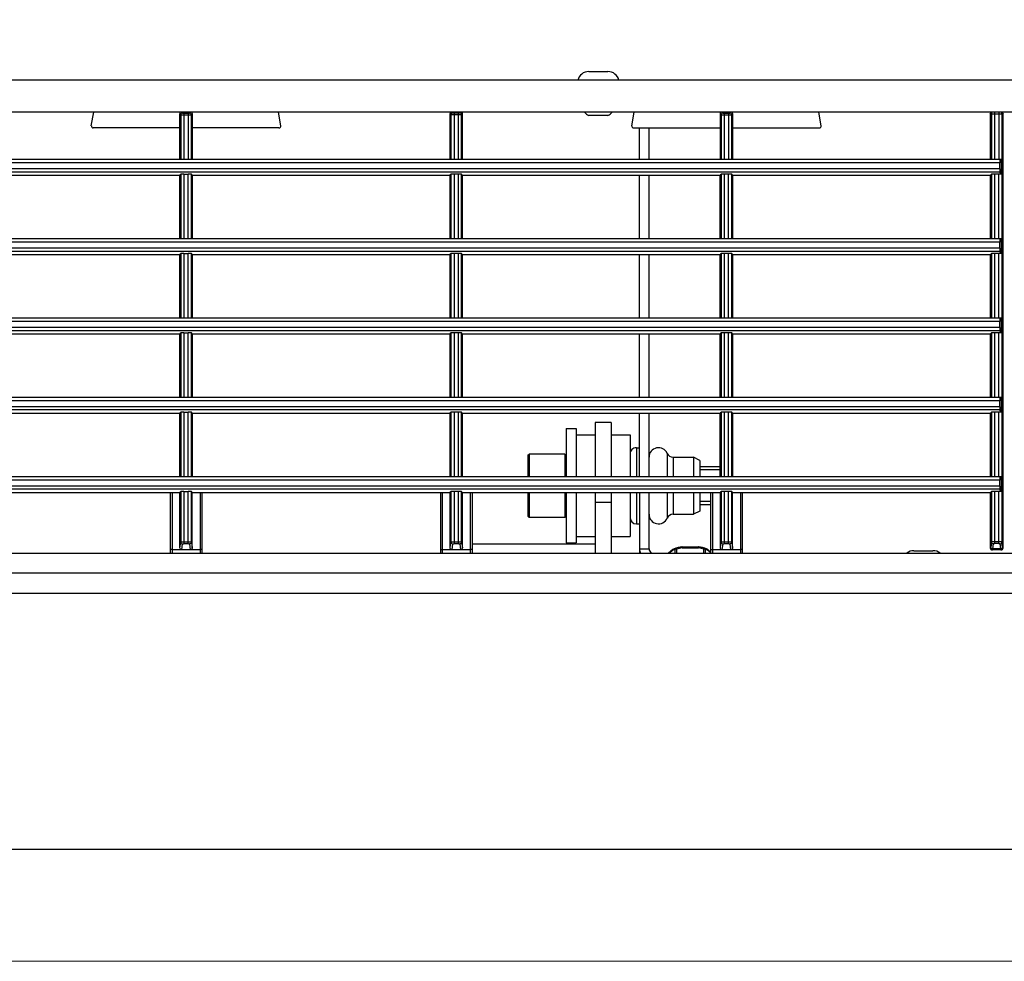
# Model space of a CAD drawing. Header units: millimetres. Extents: x -17122 to 7392, y -6480 to -3200.
# Tile 21 of 70: x -2086 to -2070, y -4902 to -4887. Entities that reach past the tile are written whole.
import ezdxf
from ezdxf.lldxf.tags import DXFTag

# ---------------------------------------------------------------- set-up
doc = ezdxf.new("R2010")
doc.units = ezdxf.units.MM
doc.layers.add('IS_Armatura_Therm', color=7, linetype='SOLID', true_color=0x000000)
doc.layers.add('IS_Wężownica OChP', color=7, linetype='Continuous', lineweight=5, true_color=0x800080)
tags = doc.linetypes.add('SOLID', pattern=[10, 10, 0]).pattern_tags.tags
tags[6:7] = [DXFTag(74, 4), DXFTag(75, 0), DXFTag(340, '0'), DXFTag(46, 0.0), DXFTag(50, 0.0), DXFTag(44, 0.0), DXFTag(45, 0.0)]
tags[4:5] = [DXFTag(74, 4), DXFTag(75, 0), DXFTag(340, '0'), DXFTag(46, 0.0), DXFTag(50, 0.0), DXFTag(44, 0.0), DXFTag(45, 0.0)]

# ---------------------------------------------------------------- blocks, each defined once
blk = doc.blocks.new('A$C3BB659E6')
at = {"color": 7, "linetype": 'Continuous'}
for p, q in [((1604, 122.52), (22, 122.52)), ((22, 82.25), (1604, 82.25)), ((1587, 78.98), (39, 78.98)), ((1587, 75.89), (39, 75.89)), ((1329.2, 75.08), (1329.22, 75.08)), ((1329.2, 75.08), (1329.2, 6.68)), ((1329.26, 74.92), (1329.36, 74.15)), ((1329.5, 75.38), (1330.9, 75.38)), ((1329.56, 75.21), (1330.84, 75.21)), ((1329.56, 75.21), (1329.66, 74.44)), ((1330.74, 74.44), (1330.84, 75.21)), ((1331.04, 74.15), (1331.14, 74.92)), ((1331.18, 75.08), (1331.2, 75.08)), ((1331.2, 66.38), (1331.2, 75.08)), ((1343.25, 75.5), (1340.26, 75.5)), ((1370.3, 66.38), (1370.3, 75.89)), ((1370.6, 66.38), (1370.6, 75.89)), ((1370.6, 75.34), (1375, 75.34)), ((1371.96, 74.15), (1371.84, 75.03)), ((1371.84, 75.03), (1371.84, 66.38)), ((1372.26, 74.44), (1372.14, 75.34)), ((1373.46, 75.34), (1373.34, 74.44)), ((1373.76, 75.03), (1373.64, 74.15)), ((1373.76, 75.03), (1373.76, 66.38)), ((1375, 66.38), (1375, 75.89)), ((1375.3, 66.38), (1375.3, 75.89)), ((1375.75, 75.33), (1375.36, 75.66)), ((1375.68, 75.48), (1375.41, 75.72)), ((1376.1, 75.89), (1376.1, 75.31)), ((1376.36, 75.89), (1376.36, 75.24)), ((1379.79, 75.06), (1377.21, 75.06)), ((1377.21, 75.06), (1377.21, 74.9)), ((1379.79, 74.9), (1377.21, 74.9)), ((1379.79, 74.9), (1379.79, 75.06)), ((1380.64, 75.89), (1380.64, 75.24)), ((1380.9, 75.89), (1380.9, 75.31)), ((1381.25, 75.33), (1381.92, 75.89)), ((1381.32, 75.48), (1381.8, 75.89)), ((1386.5, 75.21), (1385, 75.21)), ((1385, 75.21), (1385, 66.38)), ((1386.5, 66.38), (1386.5, 75.89)), ((1391, 66.38), (1391, 75.89)), ((1393.5, 66.38), (1393.5, 75.89)), ((1412.9, 66.38), (1412.9, 75.89)), ((1413.2, 66.38), (1413.2, 75.89)), ((1413.2, 75.34), (1417.6, 75.34)), ((1414.44, 75.03), (1414.44, 66.38)), ((1414.56, 74.15), (1414.44, 75.03)), ((1414.86, 74.44), (1414.74, 75.34)), ((1416.06, 75.34), (1415.94, 74.44)), ((1416.36, 75.03), (1416.24, 74.15)), ((1416.36, 75.03), (1416.36, 66.38)), ((1417.6, 66.38), (1417.6, 75.89)), ((1417.9, 66.38), (1417.9, 75.89)), ((1455.5, 66.38), (1455.5, 75.89)), ((1455.8, 66.38), (1455.8, 75.89)), ((1455.8, 75.34), (1460.2, 75.34)), ((1457.16, 74.15), (1457.04, 75.03)), ((1457.04, 75.03), (1457.04, 66.38)), ((1457.46, 74.44), (1457.34, 75.34)), ((1458.66, 75.34), (1458.54, 74.44)), ((1458.96, 75.03), (1458.84, 74.15)), ((1458.96, 75.03), (1458.96, 66.38)), ((1460.2, 66.38), (1460.2, 75.89)), ((1460.5, 66.38), (1460.5, 75.89)), ((1329.36, 6.68), (1329.36, 74.15)), ((1329.86, 74.39), (1330.54, 74.39)), ((1329.86, 74.39), (1329.86, 66.16)), ((1329.86, 74.1), (1330.54, 74.1)), ((1330.54, 66.16), (1330.54, 74.39)), ((1331.04, 66.18), (1331.04, 74.15)), ((1371.96, 74.15), (1371.96, 66.18)), ((1373.14, 74.39), (1372.46, 74.39)), ((1372.46, 74.39), (1372.46, 66.16)), ((1373.14, 74.1), (1372.46, 74.1)), ((1373.14, 66.16), (1373.14, 74.39)), ((1373.64, 66.18), (1373.64, 74.15)), ((1391, 73.27), (1388, 73.27)), ((1388, 66.38), (1388, 73.27)), ((1393.5, 74.46), (1412.9, 74.46)), ((1396.5, 73.27), (1393.5, 73.27)), ((1398.1, 74.27), (1396.5, 74.27)), ((1396.5, 66.38), (1396.5, 74.27)), ((1398.1, 66.38), (1398.1, 74.27)), ((1414.56, 74.15), (1414.56, 66.18)), ((1415.74, 74.39), (1415.06, 74.39)), ((1415.06, 74.39), (1415.06, 66.16)), ((1415.74, 74.1), (1415.06, 74.1)), ((1415.74, 66.16), (1415.74, 74.39)), ((1416.24, 66.18), (1416.24, 74.15)), ((1457.16, 74.15), (1457.16, 66.18)), ((1458.34, 74.39), (1457.66, 74.39)), ((1457.66, 74.39), (1457.66, 66.16)), ((1458.34, 74.1), (1457.66, 74.1)), ((1458.34, 66.16), (1458.34, 74.39)), ((1458.84, 66.18), (1458.84, 74.15)), ((1382.13, 66.38), (1382.13, 70.37)), ((1387, 71.27), (1386.5, 71.27)), ((1387, 66.38), (1387, 71.27)), ((1398.3, 70.27), (1398.1, 70.07)), ((1398.3, 70.27), (1403.9, 70.27)), ((1398.3, 66.38), (1398.3, 70.27)), ((1404.1, 70.07), (1403.9, 70.27)), ((1403.9, 66.38), (1403.9, 70.27)), ((1404.1, 66.38), (1404.1, 70.07)), ((1377, 69.27), (1378, 69.77)), ((1377, 66.38), (1377, 69.27)), ((1381.21, 69.77), (1378, 69.77)), ((1378, 66.38), (1378, 69.77)), ((1381.21, 66.38), (1381.21, 69.77)), ((1375.3, 68.27), (1377, 68.27)), ((1375.3, 67.77), (1377, 67.77)), ((1393.5, 67.86), (1391, 67.86)), ((1329.42, 66.17), (1329.69, 65.83)), ((1329.42, 66.17), (1329.42, 63.88)), ((1329.69, 65.83), (1586.31, 65.83)), ((1329.7, 65.33), (1586.3, 65.33)), ((1329.7, 65.33), (1329.7, 64.38)), ((1329.86, 66.16), (1330.54, 66.16)), ((1331.2, 66.38), (1331.04, 66.18)), ((1331.2, 66.38), (1371.84, 66.38)), ((1371.8, 66.38), (1371.96, 66.18)), ((1372.46, 66.16), (1373.14, 66.16)), ((1373.8, 66.38), (1373.64, 66.18)), ((1373.76, 66.38), (1414.44, 66.38)), ((1414.4, 66.38), (1414.56, 66.18)), ((1415.06, 66.16), (1415.74, 66.16)), ((1416.4, 66.38), (1416.24, 66.18)), ((1416.36, 66.38), (1457.04, 66.38)), ((1457, 66.38), (1457.16, 66.18)), ((1458.34, 66.16), (1457.66, 66.16)), ((1459, 66.38), (1458.84, 66.18)), ((1458.96, 66.38), (1499.64, 66.38)), ((1329.42, 63.88), (1586.58, 63.88)), ((1329.7, 64.38), (1586.3, 64.38)), ((1329.86, 63.88), (1329.86, 53.66)), ((1330.54, 53.66), (1330.54, 63.88)), ((1331.04, 53.68), (1331.04, 63.88)), ((1331.2, 53.88), (1331.2, 63.88)), ((1371.8, 63.88), (1371.8, 53.88)), ((1371.96, 63.88), (1371.96, 53.68)), ((1372.46, 63.88), (1372.46, 53.66)), ((1373.14, 53.66), (1373.14, 63.88)), ((1373.64, 53.68), (1373.64, 63.88)), ((1373.8, 63.88), (1373.8, 53.88)), ((1377, 61.27), (1377, 63.88)), ((1378, 60.77), (1378, 63.88)), ((1381.21, 60.77), (1381.21, 63.88)), ((1382.13, 60.17), (1382.13, 63.88)), ((1385, 63.88), (1385, 53.88)), ((1386.5, 63.88), (1386.5, 53.88)), ((1387, 59.27), (1387, 63.88)), ((1388, 57.27), (1388, 63.88)), ((1391, 55.28), (1391, 63.88)), ((1393.5, 55.28), (1393.5, 63.88)), ((1396.5, 56.27), (1396.5, 63.88)), ((1398.1, 56.27), (1398.1, 63.88)), ((1398.3, 60.27), (1398.3, 63.88)), ((1403.9, 60.27), (1403.9, 63.88)), ((1404.1, 60.47), (1404.1, 63.88)), ((1414.4, 63.88), (1414.4, 53.88)), ((1414.56, 63.88), (1414.56, 53.68)), ((1415.06, 63.88), (1415.06, 53.66)), ((1415.74, 53.66), (1415.74, 63.88)), ((1416.24, 53.68), (1416.24, 63.88)), ((1416.4, 53.88), (1416.4, 63.88)), ((1457, 63.88), (1457, 53.88)), ((1457.16, 63.88), (1457.16, 53.68)), ((1457.66, 63.88), (1457.66, 53.66)), ((1458.34, 53.66), (1458.34, 63.88)), ((1458.84, 53.68), (1458.84, 63.88)), ((1459, 63.88), (1459, 53.88)), ((1373.8, 62.77), (1377, 62.77)), ((1373.8, 62.27), (1377, 62.27)), ((1377, 61.27), (1378, 60.77)), ((1381.21, 60.77), (1378, 60.77)), ((1387, 59.27), (1386.5, 59.27)), ((1398.3, 60.27), (1398.1, 60.47)), ((1398.3, 60.27), (1403.9, 60.27)), ((1404.1, 60.47), (1403.9, 60.27)), ((1391, 57.27), (1388, 57.27)), ((1396.5, 57.27), (1393.5, 57.27)), ((1398.1, 56.27), (1396.5, 56.27)), ((1393.5, 55.27), (1391, 55.27)), ((1329.42, 53.67), (1329.69, 53.33)), ((1329.42, 53.67), (1329.42, 51.38)), ((1329.69, 53.33), (1586.31, 53.33)), ((1329.7, 52.83), (1586.3, 52.83)), ((1329.7, 52.83), (1329.7, 51.88)), ((1329.86, 53.66), (1330.54, 53.66)), ((1331.2, 53.88), (1331.04, 53.68)), ((1331.2, 53.88), (1371.8, 53.88)), ((1371.8, 53.88), (1371.96, 53.68)), ((1372.46, 53.66), (1373.14, 53.66)), ((1373.8, 53.88), (1373.64, 53.68)), ((1373.8, 53.88), (1414.4, 53.88)), ((1414.4, 53.88), (1414.56, 53.68)), ((1415.06, 53.66), (1415.74, 53.66)), ((1416.4, 53.88), (1416.24, 53.68)), ((1416.4, 53.88), (1457, 53.88)), ((1457, 53.88), (1457.16, 53.68)), ((1458.34, 53.66), (1457.66, 53.66)), ((1459, 53.88), (1458.84, 53.68)), ((1459, 53.88), (1499.6, 53.88)), ((1329.42, 51.38), (1586.58, 51.38)), ((1329.7, 51.88), (1586.3, 51.88)), ((1329.86, 51.38), (1329.86, 41.16)), ((1330.54, 41.16), (1330.54, 51.38)), ((1331.04, 41.18), (1331.04, 51.38)), ((1331.2, 41.38), (1331.2, 51.38)), ((1371.8, 51.38), (1371.8, 41.38)), ((1371.96, 51.38), (1371.96, 41.18)), ((1372.46, 51.38), (1372.46, 41.16)), ((1373.14, 41.16), (1373.14, 51.38)), ((1373.64, 41.18), (1373.64, 51.38)), ((1373.8, 51.38), (1373.8, 41.38)), ((1385, 51.38), (1385, 41.38)), ((1386.5, 51.38), (1386.5, 41.38)), ((1414.4, 51.38), (1414.4, 41.38)), ((1414.56, 51.38), (1414.56, 41.18)), ((1415.06, 51.38), (1415.06, 41.16)), ((1415.74, 41.16), (1415.74, 51.38)), ((1416.24, 41.18), (1416.24, 51.38)), ((1416.4, 41.38), (1416.4, 51.38)), ((1457, 51.38), (1457, 41.38)), ((1457.16, 51.38), (1457.16, 41.18)), ((1457.66, 51.38), (1457.66, 41.16)), ((1458.34, 41.16), (1458.34, 51.38)), ((1458.84, 41.18), (1458.84, 51.38)), ((1459, 51.38), (1459, 41.38)), ((1329.42, 41.17), (1329.69, 40.83)), ((1329.42, 41.17), (1329.42, 38.88)), ((1329.69, 40.83), (1586.31, 40.83)), ((1329.86, 41.16), (1330.54, 41.16)), ((1331.2, 41.38), (1331.04, 41.18)), ((1331.2, 41.38), (1371.8, 41.38)), ((1371.8, 41.38), (1371.96, 41.18)), ((1372.46, 41.16), (1373.14, 41.16)), ((1373.8, 41.38), (1373.64, 41.18)), ((1373.8, 41.38), (1414.4, 41.38)), ((1414.4, 41.38), (1414.56, 41.18)), ((1415.06, 41.16), (1415.74, 41.16)), ((1416.4, 41.38), (1416.24, 41.18)), ((1416.4, 41.38), (1457, 41.38)), ((1457, 41.38), (1457.16, 41.18)), ((1458.34, 41.16), (1457.66, 41.16)), ((1459, 41.38), (1458.84, 41.18)), ((1459, 41.38), (1499.6, 41.38)), ((1329.42, 38.88), (1586.58, 38.88)), ((1329.7, 40.33), (1586.3, 40.33)), ((1329.7, 40.33), (1329.7, 39.38)), ((1329.7, 39.38), (1586.3, 39.38)), ((1329.86, 38.88), (1329.86, 28.66)), ((1330.54, 28.66), (1330.54, 38.88)), ((1331.04, 28.68), (1331.04, 38.88)), ((1331.2, 28.88), (1331.2, 38.88)), ((1371.8, 38.88), (1371.8, 28.88)), ((1371.96, 38.88), (1371.96, 28.68)), ((1372.46, 38.88), (1372.46, 28.66)), ((1373.14, 28.66), (1373.14, 38.88)), ((1373.64, 28.68), (1373.64, 38.88)), ((1373.8, 38.88), (1373.8, 28.88)), ((1385, 38.88), (1385, 28.88)), ((1386.5, 38.88), (1386.5, 28.88)), ((1414.4, 38.88), (1414.4, 28.88)), ((1414.56, 38.88), (1414.56, 28.68)), ((1415.06, 38.88), (1415.06, 28.66)), ((1415.74, 28.66), (1415.74, 38.88)), ((1416.24, 28.68), (1416.24, 38.88)), ((1416.4, 28.88), (1416.4, 38.88)), ((1457, 38.88), (1457, 28.88)), ((1457.16, 38.88), (1457.16, 28.68)), ((1457.66, 38.88), (1457.66, 28.66)), ((1458.34, 28.66), (1458.34, 38.88)), ((1458.84, 28.68), (1458.84, 38.88)), ((1459, 38.88), (1459, 28.88)), ((1329.42, 28.67), (1329.69, 28.33)), ((1329.42, 28.67), (1329.42, 26.38)), ((1329.69, 28.33), (1586.31, 28.33)), ((1329.86, 28.66), (1330.54, 28.66)), ((1331.2, 28.88), (1331.04, 28.68)), ((1331.2, 28.88), (1371.8, 28.88)), ((1371.8, 28.88), (1371.96, 28.68)), ((1372.46, 28.66), (1373.14, 28.66)), ((1373.8, 28.88), (1373.64, 28.68)), ((1373.8, 28.88), (1414.4, 28.88)), ((1414.4, 28.88), (1414.56, 28.68)), ((1415.06, 28.66), (1415.74, 28.66)), ((1416.4, 28.88), (1416.24, 28.68)), ((1416.4, 28.88), (1457, 28.88)), ((1457, 28.88), (1457.16, 28.68)), ((1458.34, 28.66), (1457.66, 28.66)), ((1459, 28.88), (1458.84, 28.68)), ((1459, 28.88), (1499.6, 28.88)), ((1329.7, 27.83), (1586.3, 27.83)), ((1329.7, 27.83), (1329.7, 26.88)), ((1329.7, 26.88), (1586.3, 26.88)), ((1329.42, 26.38), (1586.58, 26.38)), ((1329.86, 26.38), (1329.86, 16.16)), ((1330.54, 16.16), (1330.54, 26.38)), ((1331.04, 16.18), (1331.04, 26.38)), ((1331.2, 16.38), (1331.2, 26.38)), ((1371.8, 26.38), (1371.8, 16.38)), ((1371.96, 26.38), (1371.96, 16.18)), ((1372.46, 26.38), (1372.46, 16.16)), ((1373.14, 16.16), (1373.14, 26.38)), ((1373.64, 16.18), (1373.64, 26.38)), ((1373.8, 26.38), (1373.8, 16.38)), ((1385, 26.38), (1385, 16.38)), ((1386.5, 26.38), (1386.5, 16.38)), ((1414.4, 26.38), (1414.4, 16.38)), ((1414.56, 26.38), (1414.56, 16.18)), ((1415.06, 26.38), (1415.06, 16.16)), ((1415.74, 16.16), (1415.74, 26.38)), ((1416.24, 16.18), (1416.24, 26.38)), ((1416.4, 16.38), (1416.4, 26.38)), ((1457, 26.38), (1457, 16.38)), ((1457.16, 26.38), (1457.16, 16.18)), ((1457.66, 26.38), (1457.66, 16.16)), ((1458.34, 16.16), (1458.34, 26.38)), ((1458.84, 16.18), (1458.84, 26.38)), ((1459, 26.38), (1459, 16.38)), ((1329.42, 16.17), (1329.69, 15.83)), ((1329.42, 16.17), (1329.42, 13.88)), ((1329.69, 15.83), (1586.31, 15.83)), ((1329.86, 16.16), (1330.54, 16.16)), ((1331.2, 16.38), (1331.04, 16.18)), ((1331.2, 16.38), (1371.8, 16.38)), ((1371.8, 16.38), (1371.96, 16.18)), ((1372.46, 16.16), (1373.14, 16.16)), ((1373.8, 16.38), (1373.64, 16.18)), ((1373.8, 16.38), (1414.4, 16.38)), ((1414.4, 16.38), (1414.56, 16.18)), ((1415.06, 16.16), (1415.74, 16.16)), ((1416.4, 16.38), (1416.24, 16.18)), ((1416.4, 16.38), (1457, 16.38)), ((1457, 16.38), (1457.16, 16.18)), ((1458.34, 16.16), (1457.66, 16.16)), ((1459, 16.38), (1458.84, 16.18)), ((1459, 16.38), (1499.6, 16.38)), ((1329.7, 15.33), (1586.3, 15.33)), ((1329.7, 15.33), (1329.7, 14.38)), ((1329.7, 14.38), (1586.3, 14.38)), ((1329.42, 13.88), (1586.58, 13.88)), ((1329.86, 6.38), (1329.86, 13.88)), ((1330.54, 6.38), (1330.54, 13.88)), ((1331.04, 6.68), (1331.04, 13.88)), ((1331.2, 6.68), (1331.2, 13.88)), ((1371.8, 13.88), (1371.8, 6.68)), ((1371.96, 13.88), (1371.96, 6.84)), ((1372.46, 6.54), (1372.46, 13.88)), ((1373.14, 6.54), (1373.14, 13.88)), ((1373.64, 6.84), (1373.64, 13.88)), ((1373.8, 6.68), (1373.8, 13.88)), ((1385, 13.88), (1385, 8.88)), ((1386.5, 13.88), (1386.5, 8.88)), ((1414.4, 13.88), (1414.4, 6.68)), ((1414.56, 13.88), (1414.56, 6.84)), ((1415.06, 13.88), (1415.06, 6.54)), ((1415.74, 6.54), (1415.74, 13.88)), ((1416.24, 6.84), (1416.24, 13.88)), ((1416.4, 6.68), (1416.4, 13.88)), ((1457, 13.88), (1457, 6.68)), ((1457.16, 13.88), (1457.16, 6.84)), ((1457.66, 6.54), (1457.66, 13.88)), ((1458.34, 6.54), (1458.34, 13.88)), ((1458.84, 6.84), (1458.84, 13.88)), ((1459, 13.88), (1459, 6.68)), ((1357.86, 8.53), (1358.24, 6.38)), ((1371.8, 8.88), (1358.16, 8.88)), ((1387.44, 8.88), (1373.8, 8.88)), ((1387.74, 8.53), (1387.36, 6.38)), ((1443.06, 8.53), (1443.44, 6.38)), ((1443.36, 8.88), (1457, 8.88)), ((1459, 8.88), (1472.64, 8.88)), ((1472.94, 8.53), (1472.56, 6.38)), ((39, 6.38), (1587, 6.38)), ((1331.2, 6.68), (1329.2, 6.68)), ((1371.96, 6.84), (1371.8, 6.68)), ((1372.26, 6.54), (1372.1, 6.38)), ((1373.14, 6.84), (1372.46, 6.84)), ((1373.14, 6.54), (1372.46, 6.54)), ((1373.5, 6.38), (1373.34, 6.54)), ((1373.8, 6.68), (1373.64, 6.84)), ((1391.5, 6.93), (1394.5, 6.93)), ((1414.4, 6.68), (1414.41, 6.68)), ((1414.41, 6.68), (1414.56, 6.84)), ((1414.71, 6.38), (1414.86, 6.54)), ((1415.06, 6.84), (1415.74, 6.84)), ((1415.06, 6.54), (1415.74, 6.54)), ((1415.94, 6.54), (1416.09, 6.38)), ((1416.24, 6.84), (1416.39, 6.68)), ((1416.39, 6.68), (1416.4, 6.68)), ((1457.16, 6.84), (1457, 6.68)), ((1457.46, 6.54), (1457.3, 6.38)), ((1458.34, 6.84), (1457.66, 6.84)), ((1458.34, 6.54), (1457.66, 6.54)), ((1458.7, 6.38), (1458.54, 6.54)), ((1459, 6.68), (1458.84, 6.84)), ((22, 1.38), (1604, 1.38)), ((1394.5, 0), (1391.51, 0))]:
    blk.add_line(p, q, dxfattribs=at)
for points in [[(1375.81, 75.29), (1375.86, 75.26), (1375.94, 75.22), (1376.02, 75.19), (1376.11, 75.15), (1376.2, 75.12), (1376.27, 75.1)], [(1376.29, 75.09), (1376.43, 75.06), (1376.59, 75.02), (1376.75, 74.98), (1376.9, 74.95), (1377.05, 74.93), (1377.16, 74.91)], [(1379.84, 74.91), (1379.95, 74.93), (1380.1, 74.95), (1380.25, 74.98), (1380.41, 75.02), (1380.57, 75.06), (1380.71, 75.09)], [(1380.73, 75.1), (1380.8, 75.12), (1380.89, 75.15), (1380.97, 75.19), (1381.06, 75.22), (1381.13, 75.26), (1381.19, 75.29)]]:
    blk.add_lwpolyline(points, dxfattribs=at)
for centre, radius, start, end in [((1329.5, 75.08), 0.3, 89.9827, 179.9824), ((1329.52, 75.08), 0.3, 90.0178, 180.0171), ((1330.88, 75.08), 0.3, 359.9829, 89.9822), ((1330.9, 75.08), 0.3, 0.0176, 90.0173), ((1340.25, 77.3), 1.8, 231.6592, 270), ((1343.25, 77.3), 1.8, 270, 308.3408), ((1375.94, 75.56), 0.301, 230.0269, 243.5544), ((1375.91, 75.48), 0.217, 229.8369, 241.583), ((1375.91, 75.48), 0.217, 241.5449, 243.1578), ((1376.36, 75.38), 0.301, 251.4533, 255.8432), ((1377.21, 75.2), 0.301, 260.546, 269.9918), ((1379.79, 75.2), 0.301, 269.9945, 279.4616), ((1380.64, 75.38), 0.301, 284.1568, 288.5468), ((1379.92, 78.25), 3.1, 288.4411, 296.9038), ((1381.06, 75.56), 0.301, 296.8884, 310.0148), ((1381.21, 70.77), 1, 270, 336.4218), ((1383.5, 69.77), 1.5, 0, 156.4218), ((1387, 70.27), 1, 0, 90), ((1381.21, 59.77), 1, 23.5782, 90), ((1383.5, 60.77), 1.5, 203.5782, 0), ((1387, 60.27), 1, 270, 0), ((1358.16, 8.58), 0.3, 90, 190), ((1387.44, 8.58), 0.3, 350, 90), ((1443.36, 8.58), 0.3, 90, 190), ((1472.64, 8.58), 0.3, 350, 90), ((1329.66, 6.68), 0.3, 179.9825, 269.9825), ((1330.74, 6.68), 0.3, 270.0175, 0.0175), ((1372.26, 6.84), 0.3, 180.0846, 269.9154), ((1373.34, 6.84), 0.3, 270.0846, 359.9154), ((1392.37, 5.13), 2, 115.8419, 141.215), ((1393.63, 5.13), 2, 38.785, 64.1581), ((1414.7, 6.68), 0.3, 180.0155, 269.9976), ((1414.71, 6.69), 0.3, 180.0846, 269.9154), ((1414.86, 6.84), 0.3, 180.0846, 269.9154), ((1415.94, 6.84), 0.3, 270.0846, 359.9154), ((1416.09, 6.69), 0.3, 270.0846, 359.9154), ((1416.1, 6.68), 0.3, 269.9845, 359.9828), ((1457.46, 6.84), 0.3, 180.0846, 269.9154), ((1458.54, 6.84), 0.3, 270.0846, 359.9154), ((1391.5, 1.8), 1.8, 193.5362, 270), ((1394.5, 1.8), 1.8, 270, 346.4638)]:
    blk.add_arc(centre, radius, start, end, dxfattribs=at)
for centre, major_axis, ratio, start_param, end_param in [((1329.86, 66.18), (0.5, 0), 0.043661, -2.655799, -1.570796), ((1329.69, 65.33), (0, 0.5), 0.034921, -1.570796, -0.043633), ((1330.54, 66.18), (0.5, 0), 0.043661, -1.570796, -0.034907), ((1372.46, 66.18), (0.5, 0), 0.043661, -3.106686, -1.570796), ((1373.14, 66.18), (0.5, 0), 0.043661, -1.570796, -0.034907), ((1415.06, 66.18), (0.5, 0), 0.043661, -3.106686, -1.570796), ((1415.74, 66.18), (0.5, 0), 0.043661, -1.570796, -0.034907), ((1457.66, 66.18), (0.5, 0), 0.043661, -3.106686, -1.570796), ((1458.34, 66.18), (0.5, 0), 0.043661, -1.570796, -0.034907), ((1329.69, 64.38), (0, 0.5), 0.034921, -3.141593, -1.570796), ((1329.86, 53.68), (0.5, 0), 0.043661, -2.655799, -1.570796), ((1329.69, 52.83), (0, 0.5), 0.034921, -1.570796, -0.043633), ((1330.54, 53.68), (0.5, 0), 0.043661, -1.570796, -0.034907), ((1372.46, 53.68), (0.5, 0), 0.043661, -3.106686, -1.570796), ((1373.14, 53.68), (0.5, 0), 0.043661, -1.570796, -0.034907), ((1415.06, 53.68), (0.5, 0), 0.043661, -3.106686, -1.570796), ((1415.74, 53.68), (0.5, 0), 0.043661, -1.570796, -0.034907), ((1457.66, 53.68), (0.5, 0), 0.043661, -3.106686, -1.570796), ((1458.34, 53.68), (0.5, 0), 0.043661, -1.570796, -0.034907), ((1329.69, 51.88), (0, 0.5), 0.034921, -3.141593, -1.570796), ((1329.86, 41.18), (0.5, 0), 0.043661, -2.655799, -1.570796), ((1329.69, 40.33), (0, 0.5), 0.034921, -1.570796, -0.043633), ((1330.54, 41.18), (0.5, 0), 0.043661, -1.570796, -0.034907), ((1372.46, 41.18), (0.5, 0), 0.043661, -3.106686, -1.570796), ((1373.14, 41.18), (0.5, 0), 0.043661, -1.570796, -0.034907), ((1415.06, 41.18), (0.5, 0), 0.043661, -3.106686, -1.570796), ((1415.74, 41.18), (0.5, 0), 0.043661, -1.570796, -0.034907), ((1457.66, 41.18), (0.5, 0), 0.043661, -3.106686, -1.570796), ((1458.34, 41.18), (0.5, 0), 0.043661, -1.570796, -0.034907), ((1329.69, 39.38), (0, 0.5), 0.034921, -3.141593, -1.570796), ((1329.86, 28.68), (0.5, 0), 0.043661, -2.655799, -1.570796), ((1329.69, 27.83), (0, 0.5), 0.034921, -1.570796, -0.043633), ((1330.54, 28.68), (0.5, 0), 0.043661, -1.570796, -0.034907), ((1372.46, 28.68), (0.5, 0), 0.043661, -3.106686, -1.570796), ((1373.14, 28.68), (0.5, 0), 0.043661, -1.570796, -0.034907), ((1415.06, 28.68), (0.5, 0), 0.043661, -3.106686, -1.570796), ((1415.74, 28.68), (0.5, 0), 0.043661, -1.570796, -0.034907), ((1457.66, 28.68), (0.5, 0), 0.043661, -3.106686, -1.570796), ((1458.34, 28.68), (0.5, 0), 0.043661, -1.570796, -0.034907), ((1329.69, 26.88), (0, 0.5), 0.034921, -3.141593, -1.570796), ((1329.86, 16.18), (0.5, 0), 0.043661, -2.655799, -1.570796), ((1329.69, 15.33), (0, 0.5), 0.034921, -1.570796, -0.043633), ((1330.54, 16.18), (0.5, 0), 0.043661, -1.570796, -0.034907), ((1372.46, 16.18), (0.5, 0), 0.043661, -3.106686, -1.570796), ((1373.14, 16.18), (0.5, 0), 0.043661, -1.570796, -0.034907), ((1415.06, 16.18), (0.5, 0), 0.043661, -3.106686, -1.570796), ((1415.74, 16.18), (0.5, 0), 0.043661, -1.570796, -0.034907), ((1457.66, 16.18), (0.5, 0), 0.043661, -3.106686, -1.570796), ((1458.34, 16.18), (0.5, 0), 0.043661, -1.570796, -0.034907), ((1329.69, 14.38), (0, 0.5), 0.034921, -3.141593, -1.570796), ((1372.1, 6.68), (0.212, 0.212), 0.998783, -3.926382, -2.356803), ((1373.5, 6.68), (0.212, -0.212), 0.998783, -0.784789, 0.784789), ((1457.3, 6.68), (0.212, 0.212), 0.998783, -3.926382, -2.356803), ((1458.7, 6.68), (0.212, -0.212), 0.998783, -0.784789, 0.784789)]:
    blk.add_ellipse(centre, major_axis=major_axis, ratio=ratio, start_param=start_param, end_param=end_param, dxfattribs=at)
for points, knots in [([(1329.22, 75.08), (1329.22, 75.08), (1329.23, 75.06), (1329.24, 75.03), (1329.25, 74.98), (1329.25, 74.94), (1329.26, 74.92)], [0, 0, 0, 0, 0.087307, 0.277096, 0.580957, 1, 1, 1, 1]), ([(1329.56, 75.21), (1329.48, 75.21), (1329.33, 75.15), (1329.26, 74.99), (1329.26, 74.92)], [0, 0, 0, 0, 0.505954, 1, 1, 1, 1]), ([(1329.52, 75.38), (1329.52, 75.38), (1329.52, 75.37), (1329.53, 75.37), (1329.53, 75.37)], [0, 0, 0, 0, 0.650799, 1, 1, 1, 1]), ([(1329.53, 75.37), (1329.53, 75.35), (1329.55, 75.3), (1329.55, 75.24), (1329.56, 75.21)], [0, 0, 0, 0, 0.357557, 1, 1, 1, 1]), ([(1330.84, 75.21), (1330.85, 75.23), (1330.85, 75.28), (1330.86, 75.33), (1330.87, 75.36), (1330.88, 75.38), (1330.88, 75.38)], [0, 0, 0, 0, 0.420731, 0.725443, 0.914994, 1, 1, 1, 1]), ([(1330.84, 75.21), (1330.92, 75.21), (1331.07, 75.15), (1331.14, 74.99), (1331.14, 74.92)], [0, 0, 0, 0, 0.505954, 1, 1, 1, 1]), ([(1331.14, 74.92), (1331.15, 74.94), (1331.15, 74.98), (1331.16, 75.03), (1331.17, 75.06), (1331.18, 75.08), (1331.18, 75.08)], [0, 0, 0, 0, 0.419043, 0.722904, 0.912693, 1, 1, 1, 1]), ([(1370.3, 75.32), (1370.3, 75.32), (1370.31, 75.32), (1370.33, 75.33), (1370.35, 75.33), (1370.41, 75.33), (1370.49, 75.33), (1370.56, 75.34), (1370.6, 75.34)], [0, 0, 0, 0, 0.020938, 0.078209, 0.170589, 0.294707, 0.618302, 1, 1, 1, 1]), ([(1371.84, 75.03), (1371.84, 75.1), (1371.9, 75.27), (1372.06, 75.34), (1372.14, 75.34)], [0, 0, 0, 0, 0.500877, 1, 1, 1, 1]), ([(1373.46, 75.34), (1373.54, 75.34), (1373.7, 75.27), (1373.76, 75.1), (1373.76, 75.03)], [0, 0, 0, 0, 0.499123, 1, 1, 1, 1]), ([(1375.3, 75.32), (1375.3, 75.32), (1375.29, 75.32), (1375.28, 75.33), (1375.25, 75.33), (1375.19, 75.33), (1375.11, 75.33), (1375.04, 75.34), (1375, 75.34)], [0, 0, 0, 0, 0.020938, 0.078209, 0.170589, 0.294707, 0.618302, 1, 1, 1, 1]), ([(1375.68, 75.48), (1375.72, 75.47), (1375.85, 75.4), (1376, 75.34), (1376.1, 75.31)], [0, 0, 0, 0, 0.258192, 1, 1, 1, 1]), ([(1375.75, 75.33), (1375.74, 75.34), (1375.7, 75.38), (1375.68, 75.44), (1375.68, 75.48)], [0, 0, 0, 0, 0.2402, 1, 1, 1, 1]), ([(1375.68, 75.48), (1375.68, 75.45), (1375.7, 75.4), (1375.73, 75.36), (1375.73, 75.35)], [0, 0, 0, 0, 0.757809, 1, 1, 1, 1]), ([(1376.1, 75.31), (1376.14, 75.28), (1376.22, 75.25), (1376.31, 75.24), (1376.36, 75.24)], [0, 0, 0, 0, 0.446537, 1, 1, 1, 1]), ([(1376.1, 75.31), (1376.11, 75.26), (1376.15, 75.17), (1376.23, 75.11), (1376.27, 75.1)], [0, 0, 0, 0, 0.517023, 1, 1, 1, 1]), ([(1376.36, 75.24), (1376.36, 75.21), (1376.34, 75.18), (1376.32, 75.13), (1376.31, 75.1), (1376.3, 75.09), (1376.29, 75.09)], [0, 0, 0, 0, 0.397425, 0.706733, 0.908382, 1, 1, 1, 1]), ([(1377.16, 74.91), (1377.16, 74.91), (1377.17, 74.92), (1377.18, 74.95), (1377.19, 75), (1377.2, 75.04), (1377.21, 75.06)], [0, 0, 0, 0, 0.08064, 0.281139, 0.594983, 1, 1, 1, 1]), ([(1379.79, 75.06), (1379.79, 75.04), (1379.81, 75), (1379.82, 74.95), (1379.83, 74.92), (1379.84, 74.91), (1379.84, 74.91), (1379.84, 74.91)], [0, 0, 0, 0, 0.403477, 0.719763, 0.919646, 0.976505, 1, 1, 1, 1]), ([(1380.64, 75.24), (1380.69, 75.24), (1380.78, 75.25), (1380.86, 75.28), (1380.9, 75.31)], [0, 0, 0, 0, 0.553463, 1, 1, 1, 1]), ([(1380.64, 75.24), (1380.64, 75.21), (1380.66, 75.18), (1380.68, 75.13), (1380.69, 75.1), (1380.7, 75.09), (1380.71, 75.09)], [0, 0, 0, 0, 0.397425, 0.706733, 0.908382, 1, 1, 1, 1]), ([(1380.9, 75.31), (1380.89, 75.26), (1380.85, 75.17), (1380.77, 75.11), (1380.73, 75.1)], [0, 0, 0, 0, 0.517023, 1, 1, 1, 1]), ([(1381.32, 75.48), (1381.32, 75.47), (1381.31, 75.41), (1381.28, 75.35), (1381.25, 75.33)], [0, 0, 0, 0, 0.26962, 1, 1, 1, 1]), ([(1381.27, 75.35), (1381.29, 75.38), (1381.31, 75.42), (1381.32, 75.47), (1381.32, 75.48)], [0, 0, 0, 0, 0.740292, 1, 1, 1, 1]), ([(1385, 75.21), (1385, 75.34), (1384.94, 75.61), (1384.76, 75.81), (1384.66, 75.89)], [0, 0, 0, 0, 0.510837, 1, 1, 1, 1]), ([(1412.9, 75.32), (1412.9, 75.32), (1412.91, 75.32), (1412.93, 75.33), (1412.95, 75.33), (1413.01, 75.33), (1413.09, 75.33), (1413.16, 75.34), (1413.2, 75.34)], [0, 0, 0, 0, 0.020938, 0.078209, 0.170589, 0.294707, 0.618302, 1, 1, 1, 1]), ([(1414.44, 75.03), (1414.44, 75.1), (1414.5, 75.27), (1414.66, 75.34), (1414.74, 75.34)], [0, 0, 0, 0, 0.500877, 1, 1, 1, 1]), ([(1416.06, 75.34), (1416.14, 75.34), (1416.3, 75.27), (1416.36, 75.1), (1416.36, 75.03)], [0, 0, 0, 0, 0.499123, 1, 1, 1, 1]), ([(1417.9, 75.32), (1417.9, 75.32), (1417.89, 75.32), (1417.88, 75.33), (1417.85, 75.33), (1417.79, 75.33), (1417.71, 75.33), (1417.64, 75.34), (1417.6, 75.34)], [0, 0, 0, 0, 0.020938, 0.078209, 0.170589, 0.294707, 0.618302, 1, 1, 1, 1]), ([(1455.5, 75.32), (1455.5, 75.32), (1455.51, 75.32), (1455.53, 75.33), (1455.55, 75.33), (1455.61, 75.33), (1455.69, 75.33), (1455.76, 75.34), (1455.8, 75.34)], [0, 0, 0, 0, 0.020938, 0.078209, 0.170589, 0.294707, 0.618302, 1, 1, 1, 1]), ([(1457.04, 75.03), (1457.04, 75.1), (1457.1, 75.27), (1457.26, 75.34), (1457.34, 75.34)], [0, 0, 0, 0, 0.500877, 1, 1, 1, 1]), ([(1458.66, 75.34), (1458.74, 75.34), (1458.9, 75.27), (1458.96, 75.1), (1458.96, 75.03)], [0, 0, 0, 0, 0.499123, 1, 1, 1, 1]), ([(1460.2, 75.34), (1460.24, 75.34), (1460.31, 75.33), (1460.39, 75.33), (1460.45, 75.33), (1460.48, 75.33), (1460.49, 75.32), (1460.5, 75.32), (1460.5, 75.32)], [0, 0, 0, 0, 0.381698, 0.705293, 0.829411, 0.921791, 0.979062, 1, 1, 1, 1]), ([(1329.66, 74.44), (1329.58, 74.44), (1329.43, 74.38), (1329.36, 74.23), (1329.36, 74.15)], [0, 0, 0, 0, 0.505954, 1, 1, 1, 1]), ([(1329.36, 74.15), (1329.36, 74.15), (1329.38, 74.14), (1329.41, 74.13), (1329.45, 74.12), (1329.54, 74.11), (1329.68, 74.1), (1329.79, 74.1), (1329.86, 74.1)], [0, 0, 0, 0, 0.031717, 0.09448, 0.188975, 0.31256, 0.629303, 1, 1, 1, 1]), ([(1329.66, 74.44), (1329.66, 74.43), (1329.68, 74.42), (1329.75, 74.4), (1329.81, 74.39), (1329.86, 74.39)], [0, 0, 0, 0, 0.121032, 0.337953, 1, 1, 1, 1]), ([(1330.54, 74.39), (1330.59, 74.39), (1330.65, 74.4), (1330.72, 74.42), (1330.74, 74.43), (1330.74, 74.44)], [0, 0, 0, 0, 0.662047, 0.878968, 1, 1, 1, 1]), ([(1330.54, 74.1), (1330.61, 74.1), (1330.72, 74.1), (1330.86, 74.11), (1330.95, 74.12), (1330.99, 74.13), (1331.02, 74.14), (1331.04, 74.15), (1331.04, 74.15)], [0, 0, 0, 0, 0.370697, 0.68744, 0.811025, 0.90552, 0.968283, 1, 1, 1, 1]), ([(1330.74, 74.44), (1330.82, 74.44), (1330.97, 74.38), (1331.04, 74.23), (1331.04, 74.15)], [0, 0, 0, 0, 0.505954, 1, 1, 1, 1]), ([(1371.96, 74.15), (1371.96, 74.23), (1372.03, 74.38), (1372.18, 74.44), (1372.26, 74.44)], [0, 0, 0, 0, 0.494046, 1, 1, 1, 1]), ([(1372.46, 74.1), (1372.39, 74.1), (1372.28, 74.1), (1372.14, 74.11), (1372.05, 74.12), (1372.01, 74.13), (1371.98, 74.14), (1371.96, 74.15), (1371.96, 74.15)], [0, 0, 0, 0, 0.370691, 0.687436, 0.811023, 0.905521, 0.968284, 1, 1, 1, 1]), ([(1372.46, 74.39), (1372.41, 74.39), (1372.35, 74.4), (1372.28, 74.42), (1372.26, 74.43), (1372.26, 74.44)], [0, 0, 0, 0, 0.662045, 0.878967, 1, 1, 1, 1]), ([(1373.34, 74.44), (1373.34, 74.43), (1373.32, 74.42), (1373.25, 74.4), (1373.19, 74.39), (1373.14, 74.39)], [0, 0, 0, 0, 0.121033, 0.337955, 1, 1, 1, 1]), ([(1373.64, 74.15), (1373.64, 74.15), (1373.62, 74.14), (1373.59, 74.13), (1373.55, 74.12), (1373.46, 74.11), (1373.32, 74.1), (1373.21, 74.1), (1373.14, 74.1)], [0, 0, 0, 0, 0.031716, 0.094479, 0.188977, 0.312564, 0.629309, 1, 1, 1, 1]), ([(1373.64, 74.15), (1373.64, 74.23), (1373.57, 74.38), (1373.42, 74.44), (1373.34, 74.44)], [0, 0, 0, 0, 0.494046, 1, 1, 1, 1]), ([(1414.56, 74.15), (1414.56, 74.23), (1414.63, 74.38), (1414.78, 74.44), (1414.86, 74.44)], [0, 0, 0, 0, 0.494046, 1, 1, 1, 1]), ([(1415.06, 74.1), (1414.99, 74.1), (1414.88, 74.1), (1414.74, 74.11), (1414.65, 74.12), (1414.61, 74.13), (1414.58, 74.14), (1414.56, 74.15), (1414.56, 74.15)], [0, 0, 0, 0, 0.370691, 0.687436, 0.811023, 0.905521, 0.968284, 1, 1, 1, 1]), ([(1415.06, 74.39), (1415.01, 74.39), (1414.95, 74.4), (1414.88, 74.42), (1414.86, 74.43), (1414.86, 74.44)], [0, 0, 0, 0, 0.662045, 0.878967, 1, 1, 1, 1]), ([(1415.94, 74.44), (1415.94, 74.43), (1415.92, 74.42), (1415.85, 74.4), (1415.79, 74.39), (1415.74, 74.39)], [0, 0, 0, 0, 0.121033, 0.337955, 1, 1, 1, 1]), ([(1416.24, 74.15), (1416.24, 74.15), (1416.22, 74.14), (1416.19, 74.13), (1416.15, 74.12), (1416.06, 74.11), (1415.92, 74.1), (1415.81, 74.1), (1415.74, 74.1)], [0, 0, 0, 0, 0.031716, 0.094479, 0.188977, 0.312564, 0.629309, 1, 1, 1, 1]), ([(1416.24, 74.15), (1416.24, 74.23), (1416.17, 74.38), (1416.02, 74.44), (1415.94, 74.44)], [0, 0, 0, 0, 0.494046, 1, 1, 1, 1]), ([(1457.16, 74.15), (1457.16, 74.23), (1457.23, 74.38), (1457.38, 74.44), (1457.46, 74.44)], [0, 0, 0, 0, 0.494046, 1, 1, 1, 1]), ([(1457.66, 74.1), (1457.59, 74.1), (1457.48, 74.1), (1457.34, 74.11), (1457.25, 74.12), (1457.21, 74.13), (1457.18, 74.14), (1457.16, 74.15), (1457.16, 74.15)], [0, 0, 0, 0, 0.370691, 0.687436, 0.811023, 0.905521, 0.968284, 1, 1, 1, 1]), ([(1457.66, 74.39), (1457.61, 74.39), (1457.55, 74.4), (1457.48, 74.42), (1457.46, 74.43), (1457.46, 74.44)], [0, 0, 0, 0, 0.662045, 0.878967, 1, 1, 1, 1]), ([(1458.54, 74.44), (1458.54, 74.43), (1458.52, 74.42), (1458.45, 74.4), (1458.39, 74.39), (1458.34, 74.39)], [0, 0, 0, 0, 0.121033, 0.337955, 1, 1, 1, 1]), ([(1458.84, 74.15), (1458.84, 74.15), (1458.82, 74.14), (1458.79, 74.13), (1458.75, 74.12), (1458.66, 74.11), (1458.52, 74.1), (1458.41, 74.1), (1458.34, 74.1)], [0, 0, 0, 0, 0.031716, 0.094479, 0.188977, 0.312564, 0.629309, 1, 1, 1, 1]), ([(1458.84, 74.15), (1458.84, 74.23), (1458.77, 74.38), (1458.62, 74.44), (1458.54, 74.44)], [0, 0, 0, 0, 0.494046, 1, 1, 1, 1]), ([(1329.5, 6.38), (1329.42, 6.38), (1329.26, 6.44), (1329.2, 6.6), (1329.2, 6.68)], [0, 0, 0, 0, 0.499988, 1, 1, 1, 1]), ([(1331.2, 6.68), (1331.2, 6.6), (1331.14, 6.44), (1330.98, 6.38), (1330.9, 6.38)], [0, 0, 0, 0, 0.500012, 1, 1, 1, 1]), ([(1372.46, 6.84), (1372.4, 6.84), (1372.28, 6.84), (1372.14, 6.84), (1372.05, 6.84), (1372.01, 6.84), (1371.98, 6.84), (1371.96, 6.84), (1371.96, 6.84)], [0, 0, 0, 0, 0.374756, 0.694936, 0.819487, 0.913937, 0.974831, 1, 1, 1, 1]), ([(1372.46, 6.54), (1372.43, 6.54), (1372.39, 6.54), (1372.33, 6.54), (1372.28, 6.54), (1372.27, 6.54), (1372.26, 6.54), (1372.26, 6.54)], [0, 0, 0, 0, 0.374354, 0.694195, 0.913083, 0.97415, 1, 1, 1, 1]), ([(1373.64, 6.84), (1373.64, 6.84), (1373.62, 6.84), (1373.59, 6.84), (1373.55, 6.84), (1373.46, 6.84), (1373.32, 6.84), (1373.2, 6.84), (1373.14, 6.84)], [0, 0, 0, 0, 0.025169, 0.086063, 0.180513, 0.305064, 0.625244, 1, 1, 1, 1]), ([(1373.34, 6.54), (1373.34, 6.54), (1373.33, 6.54), (1373.32, 6.54), (1373.27, 6.54), (1373.21, 6.54), (1373.17, 6.54), (1373.14, 6.54)], [0, 0, 0, 0, 0.02585, 0.086917, 0.305805, 0.625646, 1, 1, 1, 1]), ([(1414.56, 6.84), (1414.56, 6.84), (1414.58, 6.84), (1414.61, 6.84), (1414.65, 6.84), (1414.74, 6.84), (1414.88, 6.84), (1415, 6.84), (1415.06, 6.84)], [0, 0, 0, 0, 0.025169, 0.086063, 0.180513, 0.305063, 0.625243, 1, 1, 1, 1]), ([(1414.86, 6.54), (1414.86, 6.54), (1414.87, 6.54), (1414.88, 6.54), (1414.93, 6.54), (1414.99, 6.54), (1415.03, 6.54), (1415.06, 6.54)], [0, 0, 0, 0, 0.02585, 0.086916, 0.305804, 0.625645, 1, 1, 1, 1]), ([(1415.74, 6.84), (1415.8, 6.84), (1415.92, 6.84), (1416.06, 6.84), (1416.15, 6.84), (1416.19, 6.84), (1416.22, 6.84), (1416.24, 6.84), (1416.24, 6.84)], [0, 0, 0, 0, 0.374757, 0.694937, 0.819487, 0.913937, 0.974831, 1, 1, 1, 1]), ([(1415.74, 6.54), (1415.77, 6.54), (1415.81, 6.54), (1415.87, 6.54), (1415.92, 6.54), (1415.93, 6.54), (1415.94, 6.54), (1415.94, 6.54)], [0, 0, 0, 0, 0.374355, 0.694196, 0.913084, 0.97415, 1, 1, 1, 1]), ([(1457.66, 6.84), (1457.6, 6.84), (1457.48, 6.84), (1457.34, 6.84), (1457.25, 6.84), (1457.21, 6.84), (1457.18, 6.84), (1457.16, 6.84), (1457.16, 6.84)], [0, 0, 0, 0, 0.374756, 0.694936, 0.819487, 0.913937, 0.974831, 1, 1, 1, 1]), ([(1457.66, 6.54), (1457.63, 6.54), (1457.59, 6.54), (1457.53, 6.54), (1457.48, 6.54), (1457.47, 6.54), (1457.46, 6.54), (1457.46, 6.54)], [0, 0, 0, 0, 0.374354, 0.694195, 0.913083, 0.97415, 1, 1, 1, 1]), ([(1458.84, 6.84), (1458.84, 6.84), (1458.82, 6.84), (1458.79, 6.84), (1458.75, 6.84), (1458.66, 6.84), (1458.52, 6.84), (1458.4, 6.84), (1458.34, 6.84)], [0, 0, 0, 0, 0.025169, 0.086063, 0.180513, 0.305064, 0.625244, 1, 1, 1, 1]), ([(1458.54, 6.54), (1458.54, 6.54), (1458.53, 6.54), (1458.52, 6.54), (1458.47, 6.54), (1458.41, 6.54), (1458.37, 6.54), (1458.34, 6.54)], [0, 0, 0, 0, 0.02585, 0.086917, 0.305805, 0.625646, 1, 1, 1, 1])]:
    blk.add_open_spline(points, degree=3, knots=knots, dxfattribs=at)
for points in [[(1375.73, 75.35), (1375.74, 75.34), (1375.75, 75.33), (1375.77, 75.32)], [(1376.36, 75.24), (1376.64, 75.17), (1376.92, 75.1), (1377.21, 75.06)], [(1379.79, 75.06), (1380.08, 75.1), (1380.36, 75.17), (1380.64, 75.24)], [(1381.19, 75.29), (1381.22, 75.3), (1381.25, 75.32), (1381.27, 75.35)], [(1386.5, 75.21), (1386.5, 75.44), (1386.46, 75.67), (1386.38, 75.89)]]:
    blk.add_open_spline(points, degree=3, dxfattribs=at)

msp = doc.modelspace()

# ---------------------------------------------------------------- linework, layer by layer
at = {"layer": 'IS_Wężownica OChP', "color": 52, "true_color": 0xc8c800, "transparency": 33554687}
msp.add_lwpolyline([(-2123.578, -4586.1), (-2123.578, -4892.717, 0.414214), (-2114.578, -4901.717), (-1972.577, -4901.717, 0.414214), (-1963.577, -4892.717), (-1963.577, -4666.1, -0.414214)], format="xyb", dxfattribs=at)

# ---------------------------------------------------------------- block references
at = {"layer": 'IS_Armatura_Therm', "lineweight": 0, "xscale": 0.1, "yscale": 0.1, "zscale": 0.1, "rotation": 180}
msp.add_blockref('A$C3BB659E6', (-1937.277, -4887.699), dxfattribs=at)

doc.saveas('drawing.dxf')
